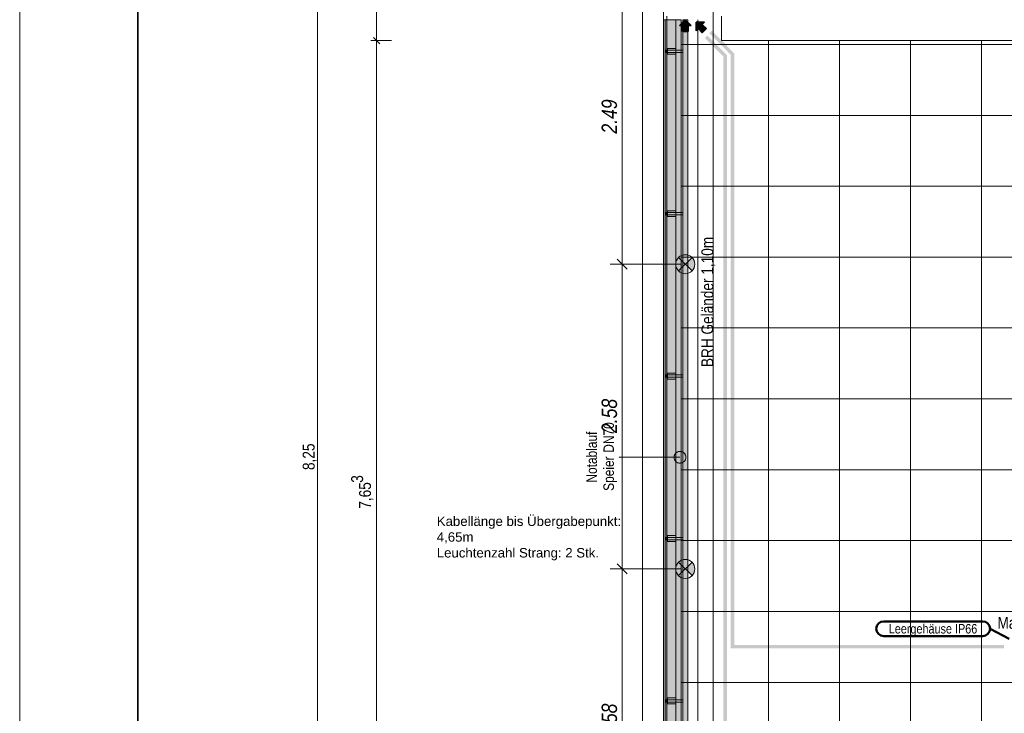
# Model space of a CAD drawing. Extents: x -420 to 300, y 62 to 1112.
# Tile 51 of 256: x -420 to -253, y 259 to 376. Entities that reach past the tile are written whole.
import ezdxf
from ezdxf.lldxf.tags import DXFTag

# ---------------------------------------------------------------- set-up
doc = ezdxf.new("R2010")
doc.units = 0
doc.layers.get('0').update_dxf_attribs({"lineweight": 13})
for name, color, linetype, lineweight, true_color in [('00_ E_ST_Handlaufleuchte', 7, 'Continuous', 13, 0xb2b200), ('00_E_ST_Handlaufleuchte_Bem', 7, 'Continuous', 5, 0x7d7d00), ('00_E_ST_Handlaufleuchte_Kabel', 3, 'Continuous', 18, 0x00ff00), ('00_E_ST_Handlaufleuchte_Leerrohre_Terrasse', 6, 'Continuous', 25, 0xff00ff), ('00_E_ST_Handlaufleuchte_Übergabepunkte direkt ins Haus', 7, 'Continuous', 35, 0xcc0099), ('00_E_ST_Handlaufleuchte–Handlauf-Position', 7, 'Continuous', 5, 0x0000b2), ('30 -33 Aussenwände- 7 Fassade_ Elemente', 7, 'Continuous', 9, 0x00aacc), ('30 -36 Dächer- 3 Dachbeläge', 7, 'Continuous', 15, 0x9999ff), ('30 -36 Dächer- 4 Dachbekleidungen', 7, 'Continuous', 9, 0xccccff), ('60- 61 allgemeine Ausstattung- 4 Terrassen', 9, 'Continuous', 9, 0x808080), ('70 -72 Beschriftung- 1 Beschriftung allgemein', 7, 'Continuous', 9, 0xff6633), ('70 -76 Bemaßung- 2 Allgemein', 9, 'Continuous', 5, 0x808080)]:
    doc.layers.add(name, color=color, linetype=linetype, lineweight=lineweight, true_color=true_color)
for name, color, linetype, lineweight in [('00_E_ST_Handlaufleuchte_Kabel_Text', 7, 'Continuous', 13), ('40 -41 Abwasser_Wasser_Gas- 2 Wasser-1', 7, 'Continuous', 15), ('70 -71 Achsen- 1 Gebäudeachsen', 7, 'STRICHPUNKT2-A06CPUWML0', 18), ('ConnectionPoints', 7, 'Continuous', 50), ('iwb_Plankopf Rahmen', 7, 'Continuous', 35)]:
    doc.layers.add(name, color=color, linetype=linetype, lineweight=lineweight)
doc.styles.get("Standard").update_dxf_attribs({"font": 'ARIALN.TTF'})
tags = doc.linetypes.add('STRICHPUNKT2-A06CPUWML0', pattern=[12.7, 6.35, -3.175, 0, -3.175]).pattern_tags.tags
tags[10:11] = [DXFTag(74, 4), DXFTag(75, 0), DXFTag(340, '0'), DXFTag(46, 0.0), DXFTag(50, 0.0), DXFTag(44, 0.0), DXFTag(45, 0.0)]
tags[8:9] = [DXFTag(74, 4), DXFTag(75, 0), DXFTag(340, '0'), DXFTag(46, 0.0), DXFTag(50, 0.0), DXFTag(44, 0.0), DXFTag(45, 0.0)]
tags[6:7] = [DXFTag(74, 4), DXFTag(75, 0), DXFTag(340, '0'), DXFTag(46, 0.0), DXFTag(50, 0.0), DXFTag(44, 0.0), DXFTag(45, 0.0)]
tags[4:5] = [DXFTag(74, 4), DXFTag(75, 0), DXFTag(340, '0'), DXFTag(46, 0.0), DXFTag(50, 0.0), DXFTag(44, 0.0), DXFTag(45, 0.0)]

# ---------------------------------------------------------------- blocks, each defined once
blk = doc.blocks.new('Referenz-A06CPUWNL0', base_point=(-395.24, 76.95))
at = {"layer": '30 -33 Aussenwände- 7 Fassade_ Elemente', "color": 0}
for p, q in [((-314.24, 220.85), (-314.24, 383.05)), ((-310.7, 383.05), (-310.7, 220.85))]:
    blk.add_line(p, q, dxfattribs=at)
at = {"layer": '30 -33 Aussenwände- 7 Fassade_ Elemente', "color": 0, "linetype": 'Continuous', "ltscale": 0.13}
for p, q in [((-310.1, 149.25), (-310.1, 376.65)), ((-300.9, 372.51), (-300.9, 376.65)), ((-300.9, 372.51), (-300.9, 376.05)), ((-151.7, 372.51), (-300.9, 372.51)), ((-151.7, 372.51), (-300.9, 372.51))]:
    blk.add_line(p, q, dxfattribs=at)
at = {"layer": '30 -36 Dächer- 3 Dachbeläge', "color": 0, "linetype": 'Continuous', "ltscale": 0.15}
for p, q in [((-307.7, 376.05), (-310.7, 376.05)), ((-310.7, 376.05), (-310.7, 211.05)), ((-307.7, 214.05), (-307.7, 376.05))]:
    blk.add_line(p, q, dxfattribs=at)
at = {"layer": '30 -36 Dächer- 3 Dachbeläge', "color": 0, "lineweight": 9}
for p, q in [((-310.4, 370.9), (-310, 370.9)), ((-310, 370.5), (-310.4, 370.5)), ((-310, 370.9), (-310, 370.5)), ((-310.4, 343.4), (-310, 343.4)), ((-310, 343.4), (-310, 343)), ((-310, 343), (-310.4, 343)), ((-310.4, 315.9), (-310, 315.9)), ((-310, 315.5), (-310.4, 315.5)), ((-310, 315.9), (-310, 315.5)), ((-310.4, 288.4), (-310, 288.4)), ((-310, 288.4), (-310, 288)), ((-310, 288), (-310.4, 288)), ((-310.4, 260.9), (-310, 260.9)), ((-310, 260.5), (-310.4, 260.5)), ((-310, 260.9), (-310, 260.5))]:
    blk.add_line(p, q, dxfattribs=at)
at = {"layer": '30 -36 Dächer- 3 Dachbeläge', "color": 0, "lineweight": 0}
for points in [[(-310.7, 211.05), (-310.7, 376.05), (-307.7, 211.05)], [(-307.7, 214.05), (-310.7, 376.05), (-307.7, 376.05)], [(-307.7, 211.05), (-310.7, 376.05), (-307.7, 214.05)], [(-310, 370.5), (-310, 370.9), (-310.4, 370.5)], [(-310.4, 370.5), (-310, 370.9), (-310.4, 370.9)], [(-310, 343), (-310, 343.4), (-310.4, 343)], [(-310.4, 343), (-310, 343.4), (-310.4, 343.4)], [(-310, 315.5), (-310, 315.9), (-310.4, 315.5)], [(-310.4, 315.5), (-310, 315.9), (-310.4, 315.9)], [(-310, 288), (-310, 288.4), (-310.4, 288)], [(-310.4, 288), (-310, 288.4), (-310.4, 288.4)], [(-310, 260.5), (-310, 260.9), (-310.4, 260.5)], [(-310.4, 260.5), (-310, 260.9), (-310.4, 260.9)]]:
    blk.add_solid(points, dxfattribs=at)
at = {"layer": '30 -36 Dächer- 4 Dachbekleidungen', "color": 0, "linetype": 'Continuous', "ltscale": 0.13}
for p, q in [((-310.4, 376.05), (-310.4, 149.25)), ((-308.6, 376.05), (-310.4, 376.05)), ((-308.6, 151.05), (-308.6, 376.05)), ((-307.4, 376.05), (-307.4, 152.25)), ((-306.6, 376.05), (-307.4, 376.05)), ((-306.6, 153.05), (-306.6, 376.05)), ((-308.6, 371.2), (-310, 371.2)), ((-310, 371.2), (-310, 370.9)), ((-308.6, 370.9), (-310, 370.9)), ((-310, 370.9), (-310, 370.5)), ((-310, 370.5), (-308.6, 370.5)), ((-310, 370.2), (-310, 370.5)), ((-308.6, 370.2), (-310, 370.2)), ((-308.6, 370.9), (-307.4, 370.9)), ((-307.4, 370.5), (-308.6, 370.5)), ((-307.4, 370.9), (-307.4, 370.5)), ((-308.6, 343.7), (-310, 343.7)), ((-310, 343.7), (-310, 343.4)), ((-308.6, 343.4), (-310, 343.4)), ((-310, 343.4), (-310, 343)), ((-308.6, 343.4), (-307.4, 343.4)), ((-307.4, 343.4), (-307.4, 343)), ((-310, 343), (-308.6, 343)), ((-310, 342.7), (-310, 343)), ((-308.6, 342.7), (-310, 342.7)), ((-307.4, 343), (-308.6, 343)), ((-308.6, 316.2), (-310, 316.2)), ((-310, 316.2), (-310, 315.9)), ((-308.6, 315.9), (-310, 315.9)), ((-310, 315.9), (-310, 315.5)), ((-310, 315.5), (-308.6, 315.5)), ((-310, 315.2), (-310, 315.5)), ((-308.6, 315.2), (-310, 315.2)), ((-308.6, 315.9), (-307.4, 315.9)), ((-307.4, 315.5), (-308.6, 315.5)), ((-307.4, 315.9), (-307.4, 315.5)), ((-308.6, 288.7), (-310, 288.7)), ((-310, 288.7), (-310, 288.4)), ((-308.6, 288.4), (-310, 288.4)), ((-310, 288.4), (-310, 288)), ((-308.6, 288.4), (-307.4, 288.4)), ((-307.4, 288.4), (-307.4, 288)), ((-310, 288), (-308.6, 288)), ((-310, 287.7), (-310, 288)), ((-308.6, 287.7), (-310, 287.7)), ((-307.4, 288), (-308.6, 288)), ((-308.6, 261.2), (-310, 261.2)), ((-310, 261.2), (-310, 260.9)), ((-308.6, 260.9), (-310, 260.9)), ((-310, 260.9), (-310, 260.5)), ((-310, 260.5), (-308.6, 260.5)), ((-310, 260.2), (-310, 260.5)), ((-308.6, 260.2), (-310, 260.2)), ((-308.6, 260.9), (-307.4, 260.9)), ((-307.4, 260.5), (-308.6, 260.5)), ((-307.4, 260.9), (-307.4, 260.5))]:
    blk.add_line(p, q, dxfattribs=at)
at = {"layer": '40 -41 Abwasser_Wasser_Gas- 2 Wasser-1', "color": 0, "linetype": 'Continuous', "ltscale": 0.15}
for p, q in [((-308.9, 301.99), (-308.89, 302.08)), ((-308.9, 301.89), (-308.9, 301.99)), ((-308.88, 301.79), (-308.9, 301.89)), ((-308.89, 302.08), (-308.87, 302.18)), ((-308.86, 301.69), (-308.88, 301.79)), ((-308.87, 302.18), (-308.84, 302.27)), ((-308.83, 301.6), (-308.86, 301.69)), ((-308.84, 302.27), (-308.81, 302.37)), ((-308.81, 302.37), (-308.76, 302.45)), ((-308.76, 302.45), (-308.71, 302.54)), ((-308.71, 302.54), (-308.65, 302.61)), ((-308.65, 302.61), (-308.58, 302.68)), ((-308.58, 302.68), (-308.51, 302.75)), ((-308.51, 302.75), (-308.43, 302.8)), ((-308.43, 302.8), (-308.34, 302.85)), ((-308.34, 302.85), (-308.25, 302.89)), ((-308.25, 302.89), (-308.16, 302.92)), ((-308.16, 302.92), (-308.06, 302.94)), ((-308.06, 302.94), (-307.96, 302.95)), ((-307.96, 302.95), (-307.87, 302.95)), ((-307.87, 302.95), (-307.77, 302.94)), ((-307.77, 302.94), (-307.67, 302.93)), ((-307.67, 302.93), (-307.58, 302.9)), ((-307.58, 302.9), (-307.49, 302.86)), ((-307.49, 302.86), (-307.4, 302.82)), ((-307.4, 302.82), (-307.32, 302.77)), ((-307.32, 302.77), (-307.24, 302.71)), ((-307.24, 302.71), (-307.17, 302.64)), ((-307.17, 302.64), (-307.1, 302.56)), ((-307.1, 302.56), (-307.05, 302.48)), ((-307.05, 302.48), (-307, 302.4)), ((-307, 302.4), (-306.96, 302.31)), ((-306.95, 301.63), (-306.99, 301.54)), ((-306.96, 302.31), (-306.93, 302.21)), ((-306.92, 301.73), (-306.95, 301.63)), ((-306.93, 302.21), (-306.91, 302.12)), ((-306.91, 301.82), (-306.92, 301.73)), ((-306.91, 302.12), (-306.9, 302.02)), ((-306.9, 301.92), (-306.91, 301.82)), ((-306.9, 302.02), (-306.9, 301.92)), ((-308.79, 301.51), (-308.83, 301.6)), ((-308.75, 301.43), (-308.79, 301.51)), ((-308.69, 301.34), (-308.75, 301.43)), ((-308.63, 301.27), (-308.69, 301.34)), ((-308.56, 301.2), (-308.63, 301.27)), ((-308.48, 301.14), (-308.56, 301.2)), ((-308.4, 301.09), (-308.48, 301.14)), ((-308.31, 301.04), (-308.4, 301.09)), ((-308.22, 301.01), (-308.31, 301.04)), ((-308.12, 300.98), (-308.22, 301.01)), ((-308.03, 300.96), (-308.12, 300.98)), ((-307.93, 300.95), (-308.03, 300.96)), ((-307.83, 300.96), (-307.93, 300.95)), ((-307.73, 300.97), (-307.83, 300.96)), ((-307.64, 300.99), (-307.73, 300.97)), ((-307.55, 301.02), (-307.64, 300.99)), ((-307.46, 301.06), (-307.55, 301.02)), ((-307.37, 301.1), (-307.46, 301.06)), ((-307.29, 301.16), (-307.37, 301.1)), ((-307.21, 301.22), (-307.29, 301.16)), ((-307.15, 301.29), (-307.21, 301.22)), ((-307.08, 301.37), (-307.15, 301.29)), ((-307.03, 301.45), (-307.08, 301.37)), ((-306.99, 301.54), (-307.03, 301.45))]:
    blk.add_line(p, q, dxfattribs=at)
at = {"layer": '60- 61 allgemeine Ausstattung- 4 Terrassen', "color": 0}
for p, q in [((-304.9, 376.05), (-304.9, 214.05)), ((-10.24, 371.85), (-307.7, 371.85)), ((-292.9, 372.51), (-292.9, 214.05)), ((-280.9, 372.51), (-280.9, 214.05)), ((-268.9, 372.51), (-268.9, 214.05)), ((-256.9, 372.51), (-256.9, 214.05)), ((-10.24, 359.85), (-307.7, 359.85)), ((-10.24, 347.85), (-307.7, 347.85)), ((-232.9, 335.85), (-307.7, 335.85)), ((-232.9, 323.85), (-307.7, 323.85)), ((-232.9, 311.85), (-307.7, 311.85)), ((-232.9, 299.85), (-307.7, 299.85)), ((-232.9, 287.85), (-307.7, 287.85)), ((-232.9, 275.85), (-307.7, 275.85)), ((-232.9, 263.85), (-307.7, 263.85))]:
    blk.add_line(p, q, dxfattribs=at)
at = {"layer": '70 -71 Achsen- 1 Gebäudeachsen', "color": 0, "linetype": 'STRICHPUNKT2-A06CPUWML0', "ltscale": 0.18}
blk.add_line((-302.3, 1084.39), (-302.3, 84.95), dxfattribs=at)
at = {"layer": '70 -72 Beschriftung- 1 Beschriftung allgemein', "color": 0, "linetype": 'Continuous', "lineweight": 5, "ltscale": 0.13}
for p, q in [((-318.19, 301.95), (-318.13, 301.97)), ((-318.13, 301.94), (-318.19, 301.95)), ((-318.13, 301.97), (-318.13, 301.94))]:
    blk.add_line(p, q, dxfattribs=at)
at = {"layer": '70 -72 Beschriftung- 1 Beschriftung allgemein', "color": 0, "linetype": 'Continuous', "ltscale": 0.13}
blk.add_line((-307.9, 301.95), (-318.19, 301.95), dxfattribs=at)
at = {"layer": '70 -72 Beschriftung- 1 Beschriftung allgemein', "color": 0, "lineweight": 0}
for points in [[(-318.13, 301.95), (-318.19, 301.95), (-318.13, 301.97)], [(-318.13, 301.95), (-318.13, 301.94), (-318.19, 301.95)]]:
    blk.add_solid(points, dxfattribs=at)
at = {"layer": '70 -76 Bemaßung- 2 Allgemein', "color": 0, "linetype": 'Continuous', "ltscale": 0.13}
for p, q in [((-369.24, 220.51), (-369.24, 383.39)), ((-359.24, 373.57), (-359.24, 383.39)), ((-359.24, 371.51), (-359.24, 373.57)), ((-359.24, 373.51), (-359.24, 371.45)), ((-356.74, 372.51), (-360.24, 372.51)), ((-356.74, 372.51), (-360.24, 372.51)), ((-359.24, 220.51), (-359.24, 371.45))]:
    blk.add_line(p, q, dxfattribs=at)
at = {"layer": '70 -76 Bemaßung- 2 Allgemein', "color": 0, "linetype": 'Continuous', "lineweight": 20, "ltscale": 0.2}
for p, q in [((-358.71, 371.98), (-359.77, 373.04)), ((-359.77, 373.04), (-358.71, 371.98))]:
    blk.add_line(p, q, dxfattribs=at)
at = {"layer": '60- 61 allgemeine Ausstattung- 4 Terrassen', "color": 0, "linetype": 'Continuous', "ltscale": 0.13, "insert": (-254.17, 274.94), "char_height": 2.0138, "attachment_point": 1}
blk.add_mtext('{\\fArial Narrow;Mastleuchte}', dxfattribs=at)
at = {"layer": '70 -72 Beschriftung- 1 Beschriftung allgemein', "color": 0, "linetype": 'Continuous', "ltscale": 0.13, "attachment_point": 1, "rotation": 90}
for s, insert, char_height in [('{\\fArial Narrow;BRH Geländer 1,10m}', (-304.28, 317.23), 2.0138), ('{\\fArial Narrow;Notablauf}', (-323.73, 297.67), 1.7621), ('{\\fArial Narrow;DN70}', (-320.85, 302.73), 1.7621), ('{\\fArial Narrow;Speier}', (-320.85, 296.27), 1.7621)]:
    blk.add_mtext(s, dxfattribs=dict(at, insert=insert, char_height=char_height))
at = {"layer": '70 -76 Bemaßung- 2 Allgemein', "color": 0, "linetype": 'Continuous', "ltscale": 0.13, "char_height": 2.0138, "attachment_point": 1, "rotation": 90}
for s, insert in [('{\\fArial Narrow;8,25}', (-371.75, 299.8)), ('{\\fArial Narrow;3}', (-363.55, 297.64)), ('{\\fArial Narrow;7,65}', (-362.21, 293.25))]:
    blk.add_mtext(s, dxfattribs=dict(at, insert=insert))
blk = doc.blocks.new('Blockreferenz-A06CPUWVL0', base_point=(-308.6, 281.45))
at = {"lineweight": -2}
for points in [[(-308.13, 284.19), (-307, 283.05), (-308.13, 281.92), (-308.39, 282.25), (-308.55, 282.64), (-308.6, 283.05), (-308.55, 283.47), (-308.39, 283.86)], [(-307, 283.05), (-305.86, 284.19), (-305.6, 283.86), (-305.44, 283.47), (-305.39, 283.05), (-305.44, 282.64), (-305.6, 282.25), (-305.86, 281.92)]]:
    blk.add_hatch(color=0, dxfattribs=at).paths.add_polyline_path(points)
at = {"color": 0, "lineweight": -2}
for p, q in [((-308.13, 281.92), (-305.86, 284.19)), ((-308.13, 284.19), (-305.86, 281.92))]:
    blk.add_line(p, q, dxfattribs=at)
blk.add_circle((-307, 283.05), 1.61, dxfattribs=at)
blk = doc.blocks.new('Blockreferenz-A06CPUWXL0', base_point=(-308.6, 333.05))
at = {"lineweight": -2}
for points in [[(-308.13, 335.79), (-307, 334.65), (-308.13, 333.52), (-308.39, 333.85), (-308.55, 334.24), (-308.6, 334.65), (-308.55, 335.07), (-308.39, 335.46)], [(-307, 334.65), (-305.86, 335.79), (-305.6, 335.46), (-305.44, 335.07), (-305.39, 334.65), (-305.44, 334.24), (-305.6, 333.85), (-305.86, 333.52)]]:
    blk.add_hatch(color=0, dxfattribs=at).paths.add_polyline_path(points)
at = {"color": 0, "lineweight": -2}
for p, q in [((-308.13, 333.52), (-305.86, 335.79)), ((-308.13, 335.79), (-305.86, 333.52))]:
    blk.add_line(p, q, dxfattribs=at)
blk.add_circle((-307, 334.65), 1.61, dxfattribs=at)
blk = doc.blocks.new('Maß-A06CPUY1L0', base_point=(-321.16, 230.6))
at = {"color": 0, "linetype": 'ByBlock', "lineweight": -2, "ltscale": 0.13}
for p, q in [((-318.55, 283.9), (-316.85, 282.2)), ((-319.7, 283.05), (-307.7, 283.05)), ((-317.7, 231.45), (-317.7, 283.05)), ((-318.55, 232.3), (-316.85, 230.6)), ((-319.7, 231.45), (-307.7, 231.45))]:
    blk.add_line(p, q, dxfattribs=at)
at = {"color": 0, "linetype": 'ByBlock', "lineweight": -2, "ltscale": 0.13, "insert": (-321.16, 254.46), "char_height": 2.6, "attachment_point": 1, "rotation": 90}
blk.add_mtext('{\\fArial Narrow|b0|i1;2.58}', dxfattribs=at)
blk = doc.blocks.new('Maß-A06CPUY3L0', base_point=(-321.16, 282.2))
at = {"color": 0, "linetype": 'ByBlock', "lineweight": -2, "ltscale": 0.13}
for p, q in [((-318.55, 335.5), (-316.85, 333.8)), ((-319.7, 334.65), (-307.7, 334.65)), ((-317.7, 283.05), (-317.7, 334.65)), ((-318.55, 283.9), (-316.85, 282.2)), ((-319.7, 283.05), (-307.7, 283.05))]:
    blk.add_line(p, q, dxfattribs=at)
at = {"color": 0, "linetype": 'ByBlock', "lineweight": -2, "ltscale": 0.13, "insert": (-321.16, 306.06), "char_height": 2.6, "attachment_point": 1, "rotation": 90}
blk.add_mtext('{\\fArial Narrow|b0|i1;2.58}', dxfattribs=at)
blk = doc.blocks.new('Maß-A06CPUY5L0', base_point=(-321.16, 333.8))
at = {"color": 0, "linetype": 'ByBlock', "lineweight": -2, "ltscale": 0.13}
for p, q in [((-318.55, 385.3), (-316.85, 383.6)), ((-319.7, 384.45), (-307.7, 384.45)), ((-317.7, 334.65), (-317.7, 384.45)), ((-318.55, 335.5), (-316.85, 333.8)), ((-319.7, 334.65), (-307.7, 334.65))]:
    blk.add_line(p, q, dxfattribs=at)
at = {"color": 0, "linetype": 'ByBlock', "lineweight": -2, "ltscale": 0.13, "insert": (-321.16, 356.76), "char_height": 2.6, "attachment_point": 1, "rotation": 90}
blk.add_mtext('{\\fArial Narrow|b0|i1;2.49}', dxfattribs=at)
blk = doc.blocks.new('Polygon-A06CPUZLL0', base_point=(-307.4, 152.25))
at = {"linetype": 'ByBlock', "lineweight": -2, "ltscale": 0.13}
blk.add_hatch(color=0, dxfattribs=at).paths.add_polyline_path([(-69.3, 152.25), (-307.4, 152.25), (-307.4, 374.05), (-306.6, 374.05), (-306.6, 153.05), (-69.3, 153.05)])
blk = doc.blocks.new('Pfeil-A06CPV1ZL0', base_point=(-308, 374.05))
at = {"linetype": 'ByBlock', "lineweight": -2, "ltscale": 0.35}
blk.add_hatch(color=0, dxfattribs=at).paths.add_polyline_path([(-306.5, 374.05), (-307.5, 374.05), (-307.5, 375.05), (-308, 375.05), (-307, 376.05), (-306, 375.05), (-306.5, 375.05)])
at = {"color": 0, "linetype": 'ByBlock', "lineweight": -2, "ltscale": 0.35}
for p, q in [((-308, 375.05), (-307, 376.05)), ((-307.5, 375.05), (-308, 375.05)), ((-307.5, 374.05), (-307.5, 375.05)), ((-307, 376.05), (-306, 375.05)), ((-306, 375.05), (-306.5, 375.05)), ((-306.5, 375.05), (-306.5, 374.05)), ((-306.5, 374.05), (-307.5, 374.05))]:
    blk.add_line(p, q, dxfattribs=at)
blk = doc.blocks.new('Bauteilbeschriftung-A06CPV47L0', base_point=(-274.68, 271.21))
at = {"color": 0, "lineweight": -2}
for p, q in [((-273.43, 274.17), (-256.67, 274.17)), ((-256.67, 271.67), (-273.43, 271.67))]:
    blk.add_line(p, q, dxfattribs=at)
at = {"color": 0, "linetype": 'ByBlock', "lineweight": -2, "ltscale": 0.5}
blk.add_line((-255.42, 272.92), (-252.19, 271.21), dxfattribs=at)
at = {"color": 0, "lineweight": -2}
for centre, major_axis in [((-273.43, 272.92), (0, 1.25)), ((-256.67, 272.92), (1.25, 0)), ((-273.43, 272.92), (-1.25, 0)), ((-256.67, 272.92), (0, -1.25))]:
    blk.add_ellipse(centre, major_axis=major_axis, ratio=1, start_param=0, end_param=1.570796, dxfattribs=at)
at = {"color": 0, "linetype": 'ByBlock', "lineweight": -2, "ltscale": 0.5, "insert": (-272.57, 273.72), "char_height": 1.6, "attachment_point": 1}
blk.add_mtext('{\\fArial Narrow;Leergehäuse IP66}', dxfattribs=at)
blk = doc.blocks.new('Polylinie-A06CPV6LL0', base_point=(-302.92, 269.59))
at = {"color": 0, "linetype": 'ByBlock', "lineweight": -2, "ltscale": 0.25}
for points in [[(-298.72, 370.36), (-299.32, 370.12), (-302.5, 374.18), (-302.92, 373.76)], [(-298.72, 270.19), (-299.32, 269.59), (-298.72, 370.36), (-299.32, 370.12)], [(-253.06, 270.19), (-253.06, 269.59), (-298.72, 270.19), (-299.32, 269.59)]]:
    blk.add_solid(points, dxfattribs=at)
blk = doc.blocks.new('Polylinie-A06CPV6NL0', base_point=(-303.7, 235.92))
at = {"color": 0, "linetype": 'ByBlock', "lineweight": -2, "ltscale": 0.25}
for points in [[(-299.94, 370.06), (-300.54, 369.81), (-303.27, 373.39), (-303.7, 372.97)], [(-299.94, 235.92), (-300.54, 235.92), (-299.94, 370.06), (-300.54, 369.81)]]:
    blk.add_solid(points, dxfattribs=at)
blk = doc.blocks.new('Pfeil-A06CPV6RL0', base_point=(-305.19, 373.84))
at = {"linetype": 'ByBlock', "lineweight": -2, "ltscale": 0.35}
blk.add_hatch(color=0, dxfattribs=at).paths.add_polyline_path([(-303.43, 374.55), (-304.13, 373.84), (-304.84, 374.55), (-305.19, 374.19), (-305.19, 375.61), (-303.78, 375.61), (-304.13, 375.25)])
at = {"color": 0, "linetype": 'ByBlock', "lineweight": -2, "ltscale": 0.35}
for p, q in [((-305.19, 374.19), (-305.19, 375.61)), ((-305.19, 375.61), (-303.78, 375.61)), ((-303.78, 375.61), (-304.13, 375.25)), ((-304.13, 375.25), (-303.43, 374.55)), ((-304.84, 374.55), (-305.19, 374.19)), ((-304.13, 373.84), (-304.84, 374.55)), ((-303.43, 374.55), (-304.13, 373.84))]:
    blk.add_line(p, q, dxfattribs=at)

msp = doc.modelspace()

# ---------------------------------------------------------------- linework, layer by layer
at = {"layer": '00_E_ST_Handlaufleuchte_Kabel', "ltscale": 0.18}
msp.add_solid([(-306.9, 283.05), (-307.1, 283.05), (-306.9, 376.05), (-307.1, 376.05)], dxfattribs=at)
at = {"layer": 'iwb_Plankopf Rahmen', "color": 8, "lineweight": 13, "ltscale": 0.13, "true_color": 0x808080}
msp.add_lwpolyline([(300.35, 62.43), (-419.65, 62.43), (-419.65, 1112.43), (300.35, 1112.43), (300.35, 62.43)], close=True, dxfattribs=at)
at = {"layer": 'iwb_Plankopf Rahmen', "ltscale": 0.35}
msp.add_lwpolyline([(-399.65, 67.43), (-399.65, 1107.43), (295.35, 1107.43), (295.35, 67.43), (-399.65, 67.43)], close=True, dxfattribs=at)

# ---------------------------------------------------------------- block references
at = {"color": 8, "lineweight": 13, "ltscale": 0.13, "true_color": 0x808080}
msp.add_blockref('Referenz-A06CPUWNL0', (-395.24, 76.95), dxfattribs=at)
at = {"layer": '00_ E_ST_Handlaufleuchte', "ltscale": 0.13}
for name, p in [('Blockreferenz-A06CPUWXL0', (-308.6, 333.05)), ('Blockreferenz-A06CPUWVL0', (-308.6, 281.45))]:
    msp.add_blockref(name, p, dxfattribs=at)
at = {"layer": '00_E_ST_Handlaufleuchte_Bem', "ltscale": 0.13}
for name, p in [('Maß-A06CPUY5L0', (-321.16, 333.8)), ('Maß-A06CPUY3L0', (-321.16, 282.2)), ('Maß-A06CPUY1L0', (-321.16, 230.6))]:
    msp.add_blockref(name, p, dxfattribs=at)
at = {"layer": '00_E_ST_Handlaufleuchte_Leerrohre_Terrasse', "color": 6, "ltscale": 0.25, "true_color": 0xff00ff}
for name, p in [('Polylinie-A06CPV6NL0', (-303.7, 235.92)), ('Polylinie-A06CPV6LL0', (-302.92, 269.59))]:
    msp.add_blockref(name, p, dxfattribs=at)
at = {"layer": '00_E_ST_Handlaufleuchte_Übergabepunkte direkt ins Haus', "ltscale": 0.35}
for name, p in [('Pfeil-A06CPV1ZL0', (-308, 374.05)), ('Pfeil-A06CPV6RL0', (-305.19, 373.84))]:
    msp.add_blockref(name, p, dxfattribs=at)
at = {"layer": '00_E_ST_Handlaufleuchte–Handlauf-Position', "ltscale": 0.13}
msp.add_blockref('Polygon-A06CPUZLL0', (-307.4, 152.25), dxfattribs=at)
at = {"layer": 'ConnectionPoints', "ltscale": 0.5}
msp.add_blockref('Bauteilbeschriftung-A06CPV47L0', (-274.68, 271.21), dxfattribs=at)

# ---------------------------------------------------------------- texts
at = {"layer": '00_E_ST_Handlaufleuchte_Kabel_Text', "ltscale": 0.13, "char_height": 1.6, "attachment_point": 1}
for s, insert in [('{\\fArial;Kabellänge bis Übergabepunkt:}', (-349.06, 291.93)), ('{\\fArial;4,65m}', (-349.06, 289.26)), ('{\\fArial;Leuchtenzahl Strang: 2 Stk.}', (-349.06, 286.59))]:
    msp.add_mtext(s, dxfattribs=dict(at, insert=insert))

doc.saveas('drawing.dxf')
